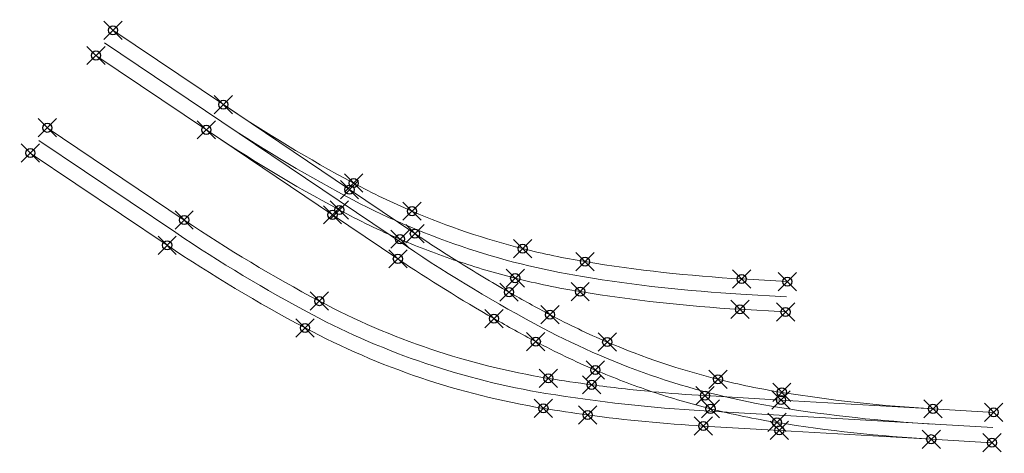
# Model space of a CAD drawing. Header units: metres. Extents: x 6603774 to 6604307, y 5739806 to 5740703.
# Tile 1 of 38: x 6603819 to 6603852, y 5739848 to 5739862. Entities that reach past the tile are written whole.
import ezdxf

# ---------------------------------------------------------------- set-up
doc = ezdxf.new("R2010")
doc.units = ezdxf.units.M
doc.header["$PDMODE"] = 35
doc.header["$PDSIZE"] = 0.3
doc.linetypes.add('DASHDOT', pattern=[25.4, 12.7, -6.35, 0, -6.35])
doc.layers.add('-punkty-specyf (etap 1)', color=252, linetype='Continuous')
for name, color, linetype, lineweight in [('mat-szyna 76C1(VK Ri60) (etap 1)', 252, 'Continuous', 13), ('mat-szyna R60R2 (etap 1)', 252, 'Continuous', 13), ('OSIE_TORU', 10, 'DASHDOT', 30), ('szyna 59R2 (między zwr. a krzyż.) (etap 1)', 252, 'Continuous', 13), ('szyna 60R2 (między zwr. a krzyż.) (etap 1)', 252, 'Continuous', 13), ('T_szyny 60R2 R290 (etap 1)', 252, 'Continuous', 13), ('zwrotnica R50m (etap 1)', 252, 'Continuous', 13)]:
    doc.layers.add(name, color=color, linetype=linetype, lineweight=lineweight)

msp = doc.modelspace()

# ---------------------------------------------------------------- linework, layer by layer
at = {"layer": '-punkty-specyf (etap 1)'}
for p in [(6603822.2814, 5739862.0687), (6603821.7226, 5739861.2393), (6603825.9091, 5739859.6245), (6603820.1216, 5739858.863), (6603825.3504, 5739858.7952), (6603819.5628, 5739858.0337), (6603830.1899, 5739857.0446), (6603830.0558, 5739856.8307), (6603829.497, 5739856.0014), (6603829.7176, 5739856.1632), (6603832.1104, 5739856.1208), (6603824.6212, 5739855.8314), (6603832.2042, 5739855.3833), (6603824.0625, 5739855.002), (6603831.7165, 5739855.2016), (6603835.7468, 5739854.8897), (6603831.6454, 5739854.5539), (6603837.7971, 5739854.4629), (6603835.5014, 5739853.9203), (6603842.9469, 5739853.8934), (6603844.4444, 5739853.8068), (6603835.2997, 5739853.4595), (6603837.6353, 5739853.4761), (6603829.064, 5739853.1651), (6603842.8892, 5739852.8951), (6603844.3867, 5739852.8085), (6603834.8035, 5739852.5913), (6603836.6469, 5739852.717), (6603828.595, 5739852.2819), (6603836.1779, 5739851.8338), (6603838.5253, 5739851.8197), (6603838.133, 5739850.8998), (6603836.591, 5739850.6262), (6603842.1638, 5739850.5947), (6603838.0144, 5739850.414), (6603844.2636, 5739850.1635), (6603841.7409, 5739850.0567), (6603844.2406, 5739849.9121), (6603836.4292, 5739849.6393), (6603841.92, 5739849.6249), (6603849.2323, 5739849.6234), (6603851.2289, 5739849.5079), (6603837.8814, 5739849.4229), (6603844.1055, 5739849.1761), (6603841.6831, 5739849.0584), (6603844.1829, 5739848.9138), (6603849.1745, 5739848.6251), (6603851.1712, 5739848.5096)]:
    msp.add_point(p, dxfattribs=at)
at = {"layer": 'mat-szyna 76C1(VK Ri60) (etap 1)', "ltscale": 3, "flags": 128}
for points in [[(6603832.1104, 5739856.1208, 0.0392358), (6603835.7468, 5739854.8897, 0.0392358)], [(6603832.2042, 5739855.3833, 0.0083104), (6603833.5838, 5739854.4867)], [(6603831.7165, 5739855.2016, 0.0196104), (6603833.5838, 5739854.4867)], [(6603831.6454, 5739854.5539, 0.0184133), (6603834.8035, 5739852.5913)], [(6603833.5838, 5739854.4867, 0.0101014), (6603835.2997, 5739853.4595, 0.0101014)], [(6603833.5838, 5739854.4867, 0.0196104), (6603835.5014, 5739853.9203, 0.0196104)], [(6603838.5253, 5739851.8197, 0.0392358), (6603842.1638, 5739850.5947)], [(6603838.133, 5739850.8998, 0.0196104), (6603840.0015, 5739850.1881)], [(6603838.0144, 5739850.414, 0.0101014), (6603840.0015, 5739850.1881)], [(6603840.0015, 5739850.1881, 0.0088104), (6603841.7409, 5739850.0567)], [(6603840.0015, 5739850.1881, 0.0196104), (6603841.92, 5739849.6249, 0.0196104)], [(6603837.8814, 5739849.4229, 0.0189134), (6603841.6831, 5739849.0584)]]:
    msp.add_lwpolyline(points, format="xyb", dxfattribs=at)
at = {"layer": 'mat-szyna R60R2 (etap 1)', "flags": 128}
for points in [[(6603822.2814, 5739862.0687), (6603825.9091, 5739859.6245)], [(6603821.7226, 5739861.2393), (6603825.3504, 5739858.7952)], [(6603820.1216, 5739858.863), (6603824.6212, 5739855.8314)], [(6603819.5628, 5739858.0337), (6603824.0625, 5739855.002)], [(6603842.9469, 5739853.8934), (6603844.4444, 5739853.8068)], [(6603842.8892, 5739852.8951), (6603844.3867, 5739852.8085)], [(6603849.2323, 5739849.6234), (6603851.2289, 5739849.5079)], [(6603849.1745, 5739848.6251), (6603851.1712, 5739848.5096)]]:
    msp.add_lwpolyline(points, dxfattribs=at)
at = {"layer": 'OSIE_TORU', "color": 252, "linetype": 'ByBlock', "lineweight": 13, "ltscale": 0.1, "flags": 128}
for points in [[(6603822.002, 5739861.654), (6603831.9248, 5739854.9686, 0.0261867), (6603836.4124, 5739852.2754, 0.0825311), (6603844.1846, 5739849.6698, 0.0252581), (6603849.2034, 5739849.1242)], [(6603825.6297, 5739859.2098, 0.0252588), (6603829.9537, 5739856.6039, 0.0825311), (6603837.7162, 5739853.9695, 0.0261859), (6603842.9181, 5739853.3943), (6603844.4156, 5739853.3077)], [(6603819.8422, 5739858.4483), (6603824.3419, 5739855.4167, 0.0261867), (6603828.8295, 5739852.7235, 0.0815976), (6603836.5101, 5739850.1327, 0.0261859), (6603841.712, 5739849.5575), (6603851.2001, 5739849.0088)]]:
    msp.add_lwpolyline(points, format="xyb", dxfattribs=at)
at = {"layer": 'szyna 59R2 (między zwr. a krzyż.) (etap 1)', "flags": 128}
for points in [[(6603830.1899, 5739857.0446, 0.0217567), (6603832.1104, 5739856.1208, 0.0217567)], [(6603829.7176, 5739856.1632, 0.0217567), (6603831.7165, 5739855.2016, 0.0217567)], [(6603842.1638, 5739850.5947, 0.0218838), (6603844.2636, 5739850.1635)], [(6603841.92, 5739849.6249, 0.0218838), (6603844.1055, 5739849.1761)]]:
    msp.add_lwpolyline(points, format="xyb", dxfattribs=at)
at = {"layer": 'szyna 60R2 (między zwr. a krzyż.) (etap 1)', "flags": 128}
for points in [[(6603830.0558, 5739856.8307), (6603832.2042, 5739855.3833)], [(6603829.497, 5739856.0014), (6603831.6454, 5739854.5539)], [(6603841.7409, 5739850.0567), (6603844.2406, 5739849.9121)], [(6603841.6831, 5739849.0584), (6603844.1829, 5739848.9138)]]:
    msp.add_lwpolyline(points, dxfattribs=at)
at = {"layer": 'T_szyny 60R2 R290 (etap 1)', "ltscale": 3, "flags": 128}
for points in [[(6603824.6212, 5739855.8314, 0.0261867), (6603829.064, 5739853.1651, 0.0815976), (6603836.591, 5739850.6262, 0.0072689), (6603838.0144, 5739850.414)], [(6603824.0625, 5739855.002, 0.0261867), (6603828.595, 5739852.2819, 0.0815976), (6603836.4292, 5739849.6393, 0.0072689), (6603837.8814, 5739849.4229)], [(6603835.7468, 5739854.8897, 0.0213788), (6603837.7971, 5739854.4629, 0.0261859), (6603842.9469, 5739853.8934)], [(6603835.5014, 5739853.9203, 0.0213788), (6603837.6353, 5739853.4761, 0.0261859), (6603842.8892, 5739852.8951)]]:
    msp.add_lwpolyline(points, format="xyb", dxfattribs=at)
at = {"layer": 'T_szyny 60R2 R290 (etap 1)', "ltscale": 3}
for points in [[(6603835.2997, 5739853.4595, 0.0077696), (6603836.6469, 5739852.717, 0.0212517), (6603838.5253, 5739851.8197)], [(6603834.8035, 5739852.5913, 0.0077696), (6603836.1779, 5739851.8338, 0.0212517), (6603838.133, 5739850.8998)]]:
    msp.add_lwpolyline(points, format="xyb", dxfattribs=at)
at = {"layer": 'zwrotnica R50m (etap 1)', "flags": 128}
for points in [[(6603825.9091, 5739859.6245, 0.0252588), (6603830.1899, 5739857.0446)], [(6603825.3504, 5739858.7952, 0.0252588), (6603829.7176, 5739856.1632)], [(6603844.2636, 5739850.1635, 0.0252581), (6603849.2323, 5739849.6234)], [(6603844.1055, 5739849.1761, 0.0252581), (6603849.1745, 5739848.6251)]]:
    msp.add_lwpolyline(points, format="xyb", dxfattribs=at)
for points in [[(6603825.9091, 5739859.6245), (6603830.0558, 5739856.8307)], [(6603825.3504, 5739858.7952), (6603829.497, 5739856.0014)], [(6603844.2406, 5739849.9121), (6603849.2323, 5739849.6234)], [(6603844.1829, 5739848.9138), (6603849.1745, 5739848.6251)]]:
    msp.add_lwpolyline(points, dxfattribs=at)

doc.saveas('drawing.dxf')
